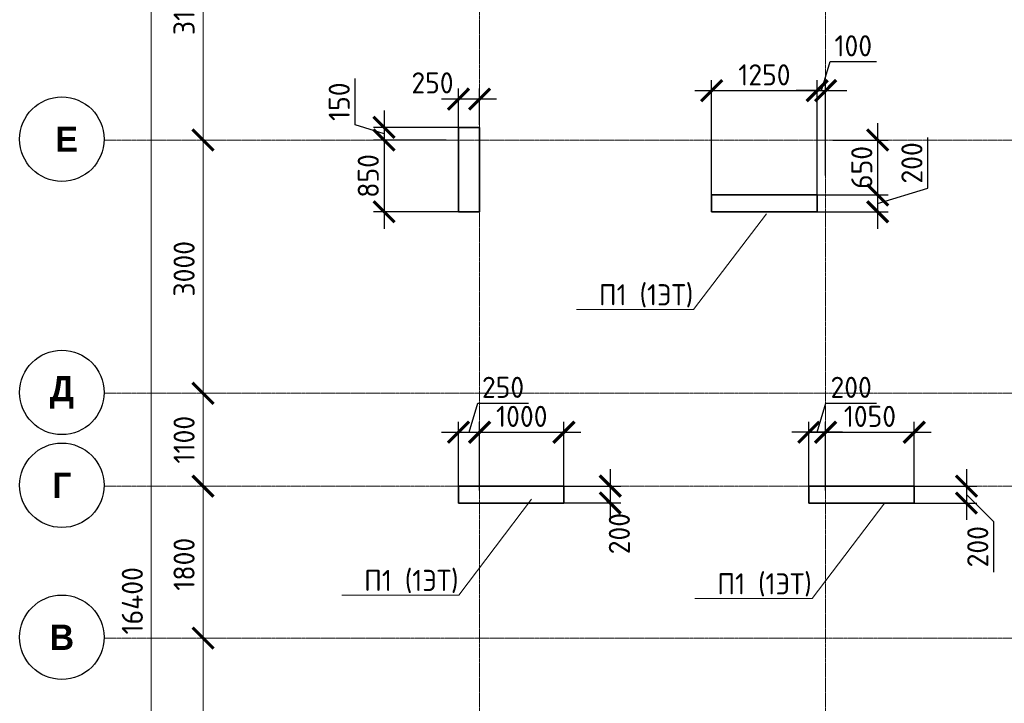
# Model space of a CAD drawing. Header units: millimetres. Extents: x 263826 to 1718326, y -423071 to 70137.
# Tile 209 of 256: x 422158 to 433825, y -37750 to -29653. Entities that reach past the tile are written whole.
import ezdxf
from ezdxf import colors
from ezdxf.entities.mleader import LeaderData, LeaderLine
from ezdxf.math import Vec2, Vec3

# ---------------------------------------------------------------- set-up
doc = ezdxf.new("R2010")
doc.units = ezdxf.units.MM
doc.linetypes.add('______5', pattern=[1100, 800, -100, 100, -100])
doc.linetypes.add('осевая', pattern=[50.8, 31.75, -6.35, 6.35, -6.35])
doc.layers.add('Колонна_ бетон', color=7, linetype='Continuous', lineweight=50, true_color=0xb4b496)
for name, color, linetype, lineweight in [('Оси', 40, '______5', 18), ('подоснова', 151, 'Continuous', 5), ('размер', 1, 'Continuous', 25), ('РАЗМЕРЫ', 1, 'Continuous', 9)]:
    doc.layers.add(name, color=color, linetype=linetype, lineweight=lineweight)
doc.styles.add('Century Gothic', font='GOTHIC.TTF')
doc.styles.add('GOST-2.304_Type-B', font='GOST_Common.ttf')
doc.dimstyles.new('СПДС', dxfattribs={"dimscale": 100, "dimtxt": 2.5, "dimasz": 2.5, "dimexe": 1.25, "dimexo": 0, "dimtad": 1, "dimdec": 0, "dimtxsty": 'GOST-2.304_Type-B', "dimblk": 'ARCHTICK', "dimcen": 2.5, "dimdle": 2, "dimadec": 0, "dimazin": 2, "dimtfac": 0.75, "dimtdec": 0, "dimtmove": 1, "dimatfit": 3, "dimfxl": 1, "dimtolj": 1, "dimarcsym": 1})

# ---------------------------------------------------------------- blocks, each defined once
blk = doc.blocks.new('_ArchTick')
at = {"color": 0, "linetype": 'ByBlock', "const_width": 0.15}
blk.add_lwpolyline([(-0.5, -0.5), (0.5, 0.5)], dxfattribs=at)
blk = doc.blocks.new('*D1736')
at = {"color": 0, "lineweight": -2, "transparency": 16777216}
for p, q in [((979756, -14893), (979756, 1907)), ((979756, 1707), (979881, 1707)), ((979756, -14693), (979881, -14693))]:
    blk.add_line(p, q, dxfattribs=at)
at = {"layer": 'DEFPOINTS', "color": 0, "transparency": 16777216}
for p in [(979756, 1707), (979756, 1707), (979756, -14693)]:
    blk.add_point(p, dxfattribs=at)
at = {"color": 0, "lineweight": -2, "transparency": 16777216, "xscale": 250, "yscale": 250, "zscale": 250}
for p, rotation in [((979756, 1707), 90), ((979756, -14693), 270)]:
    blk.add_blockref('_ArchTick', p, dxfattribs=dict(at, rotation=rotation))
at = {"color": 0, "transparency": 16777216, "insert": (979531, -6851), "char_height": 250, "width": 104166.67, "attachment_point": 5, "rotation": 90, "style": 'GOST-2.304_Type-B'}
blk.add_mtext('\\A1;16400', dxfattribs=at)
blk = doc.blocks.new('NSY101')
at = {"color": 0, "linetype": 'ByBlock', "lineweight": -2}
blk.add_circle((0, 0), 50, dxfattribs=at)
blk = doc.blocks.new('СЛОЖНЫЙ_ОБЪЕКТ_25')
at = {"layer": 'Оси', "color": 16, "linetype": 'Continuous', "lineweight": 25, "transparency": 33554687, "xscale": 9.999999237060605, "yscale": 9.999999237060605, "zscale": 9.999999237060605}
blk.add_blockref('NSY101', (-12319, -12597), dxfattribs=at)
at = {"layer": 'Оси', "color": 16, "linetype": 'Continuous', "lineweight": 25, "transparency": 33554687, "insert": (-12319, -12597), "char_height": 300, "width": 390, "attachment_point": 5, "style": 'Century Gothic'}
blk.add_mtext('\\A1;{\\fCentury Gothic|i0|b1;\\H300.000000;\\W1.000000;\\C16;В}\\P', dxfattribs=at)
blk = doc.blocks.new('СЛОЖНЫЙ_ОБЪЕКТ_26')
at = {"layer": 'Оси', "color": 16, "linetype": 'Continuous', "lineweight": 25, "transparency": 33554687, "xscale": 9.999999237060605, "yscale": 9.999999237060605, "zscale": 9.999999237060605}
blk.add_blockref('NSY101', (-12319, -10797), dxfattribs=at)
at = {"layer": 'Оси', "color": 16, "linetype": 'Continuous', "lineweight": 25, "transparency": 33554687, "insert": (-12319, -10797), "char_height": 300, "width": 345, "attachment_point": 5, "style": 'Century Gothic'}
blk.add_mtext('\\A1;{\\fCentury Gothic|i0|b1;\\H300.000000;\\W1.000000;\\C16;Г}\\P', dxfattribs=at)
blk = doc.blocks.new('СЛОЖНЫЙ_ОБЪЕКТ_27')
at = {"layer": 'Оси', "color": 16, "linetype": 'Continuous', "lineweight": 25, "transparency": 33554687, "xscale": 9.999999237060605, "yscale": 9.999999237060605, "zscale": 9.999999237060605}
blk.add_blockref('NSY101', (-12319, -9697), dxfattribs=at)
at = {"layer": 'Оси', "color": 16, "linetype": 'Continuous', "lineweight": 25, "transparency": 33554687, "insert": (-12319, -9697), "char_height": 300, "width": 470, "attachment_point": 5, "style": 'Century Gothic'}
blk.add_mtext('\\A1;{\\fCentury Gothic|i0|b1;\\H300.000000;\\W1.000000;\\C16;Д}\\P', dxfattribs=at)
blk = doc.blocks.new('СЛОЖНЫЙ_ОБЪЕКТ_62')
at = {"layer": 'Оси', "color": 16, "linetype": 'Continuous', "lineweight": 25, "transparency": 33554687, "xscale": 9.999999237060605, "yscale": 9.999999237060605, "zscale": 9.999999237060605}
blk.add_blockref('NSY101', (-12319, -6697), dxfattribs=at)
at = {"layer": 'Оси', "color": 16, "linetype": 'Continuous', "lineweight": 25, "transparency": 33554687, "insert": (-12319, -6697), "char_height": 300, "width": 480, "attachment_point": 5, "style": 'Century Gothic'}
blk.add_mtext('\\A1;{\\fCentury Gothic|i0|b1;\\H300.000000;\\W1.000000;\\C16; Е}\\P', dxfattribs=at)
blk = doc.blocks.new('*D1718')
at = {"color": 0, "lineweight": -2, "transparency": 16777216}
for p, q in [((980369, -9993), (980369, -7093)), ((980369, -7293), (980494, -7293)), ((980369, -9793), (980494, -9793))]:
    blk.add_line(p, q, dxfattribs=at)
at = {"layer": 'DEFPOINTS', "color": 0, "transparency": 16777216}
for p in [(980369, -7293), (980369, -7293), (980369, -9793)]:
    blk.add_point(p, dxfattribs=at)
at = {"color": 0, "lineweight": -2, "transparency": 16777216, "xscale": 250, "yscale": 250, "zscale": 250}
for p, rotation in [((980369, -7293), 90), ((980369, -9793), 270)]:
    blk.add_blockref('_ArchTick', p, dxfattribs=dict(at, rotation=rotation))
at = {"color": 0, "transparency": 16777216, "insert": (980144, -8568), "char_height": 250, "width": 83333.33, "attachment_point": 5, "rotation": 90, "style": 'GOST-2.304_Type-B'}
blk.add_mtext('\\A1;2500', dxfattribs=at)
blk = doc.blocks.new('*D1719')
at = {"color": 0, "lineweight": -2, "transparency": 16777216}
for p, q in [((980369, -7493), (980369, -5293)), ((980369, -5493), (980494, -5493)), ((980369, -7293), (980494, -7293))]:
    blk.add_line(p, q, dxfattribs=at)
at = {"layer": 'DEFPOINTS', "color": 0, "transparency": 16777216}
for p in [(980369, -5493), (980369, -5493), (980369, -7293)]:
    blk.add_point(p, dxfattribs=at)
at = {"color": 0, "lineweight": -2, "transparency": 16777216, "xscale": 250, "yscale": 250, "zscale": 250}
for p, rotation in [((980369, -5493), 90), ((980369, -7293), 270)]:
    blk.add_blockref('_ArchTick', p, dxfattribs=dict(at, rotation=rotation))
at = {"color": 0, "transparency": 16777216, "insert": (980144, -6418), "char_height": 250, "width": 83333.33, "attachment_point": 5, "rotation": 90, "style": 'GOST-2.304_Type-B'}
blk.add_mtext('\\A1;1800', dxfattribs=at)
blk = doc.blocks.new('*D1720')
at = {"color": 0, "lineweight": -2, "transparency": 16777216}
for p, q in [((980369, -5693), (980369, -4193)), ((980369, -4393), (980494, -4393)), ((980369, -5493), (980494, -5493))]:
    blk.add_line(p, q, dxfattribs=at)
at = {"layer": 'DEFPOINTS', "color": 0, "transparency": 16777216}
for p in [(980369, -4393), (980369, -4393), (980369, -5493)]:
    blk.add_point(p, dxfattribs=at)
at = {"color": 0, "lineweight": -2, "transparency": 16777216, "xscale": 250, "yscale": 250, "zscale": 250}
for p, rotation in [((980369, -4393), 90), ((980369, -5493), 270)]:
    blk.add_blockref('_ArchTick', p, dxfattribs=dict(at, rotation=rotation))
at = {"color": 0, "transparency": 16777216, "insert": (980144, -4943), "char_height": 250, "width": 83333.33, "attachment_point": 5, "rotation": 90, "style": 'GOST-2.304_Type-B'}
blk.add_mtext('\\A1;1100', dxfattribs=at)
blk = doc.blocks.new('*D1721')
at = {"color": 0, "lineweight": -2, "transparency": 16777216}
for p, q in [((980369, -4593), (980369, -1193)), ((980369, -1393), (980494, -1393)), ((980369, -4393), (980494, -4393))]:
    blk.add_line(p, q, dxfattribs=at)
at = {"layer": 'DEFPOINTS', "color": 0, "transparency": 16777216}
for p in [(980369, -1393), (980369, -1393), (980369, -4393)]:
    blk.add_point(p, dxfattribs=at)
at = {"color": 0, "lineweight": -2, "transparency": 16777216, "xscale": 250, "yscale": 250, "zscale": 250}
for p, rotation in [((980369, -1393), 90), ((980369, -4393), 270)]:
    blk.add_blockref('_ArchTick', p, dxfattribs=dict(at, rotation=rotation))
at = {"color": 0, "transparency": 16777216, "insert": (980144, -2918), "char_height": 250, "width": 83333.33, "attachment_point": 5, "rotation": 90, "style": 'GOST-2.304_Type-B'}
blk.add_mtext('\\A1;3000', dxfattribs=at)
blk = doc.blocks.new('*D1722')
at = {"color": 0, "lineweight": -2, "transparency": 16777216}
for p, q in [((980369, -1593), (980369, 1907)), ((979945, 1707), (980494, 1707)), ((980369, -1393), (980494, -1393))]:
    blk.add_line(p, q, dxfattribs=at)
at = {"layer": 'DEFPOINTS', "color": 0, "transparency": 16777216}
for p in [(979945, 1707), (980369, 1707), (980369, -1393)]:
    blk.add_point(p, dxfattribs=at)
at = {"color": 0, "lineweight": -2, "transparency": 16777216, "xscale": 250, "yscale": 250, "zscale": 250}
for p, rotation in [((980369, 1707), 90), ((980369, -1393), 270)]:
    blk.add_blockref('_ArchTick', p, dxfattribs=dict(at, rotation=rotation))
at = {"color": 0, "transparency": 16777216, "insert": (980144, 157), "char_height": 250, "width": 83333.33, "attachment_point": 5, "rotation": 90, "style": 'GOST-2.304_Type-B'}
blk.add_mtext('\\A1;3100', dxfattribs=at)
blk = doc.blocks.new('*D114')
at = {"layer": 'DEFPOINTS', "color": 0, "lineweight": 0, "transparency": 16777216}
for p in [(427357, -30928, 360), (426475, -31078), (427211, -31078)]:
    blk.add_point(p, dxfattribs=at)
at = {"layer": 'РАЗМЕРЫ', "color": 0, "lineweight": -2, "transparency": 16777216}
for p, q in [((426132, -30899), (426132, -30349)), ((426475, -30728), (426475, -31278)), ((426475, -31003), (426132, -30899)), ((427357, -30928), (426350, -30928)), ((427211, -31078), (426350, -31078))]:
    blk.add_line(p, q, dxfattribs=at)
at = {"layer": 'РАЗМЕРЫ', "color": 0, "lineweight": -2, "transparency": 16777216, "xscale": 250, "yscale": 250, "zscale": 250}
for p, rotation in [((426475, -30928), 90), ((426475, -31078), 270)]:
    blk.add_blockref('_ArchTick', p, dxfattribs=dict(at, rotation=rotation))
at = {"layer": 'РАЗМЕРЫ', "color": 0, "lineweight": 0, "transparency": 16777216, "insert": (425944, -30624), "char_height": 250, "attachment_point": 5, "rotation": 90, "style": 'GOST-2.304_Type-B'}
blk.add_mtext('\\A1;150', dxfattribs=at)
blk = doc.blocks.new('*D115')
at = {"layer": 'DEFPOINTS', "color": 0, "lineweight": 0, "transparency": 16777216}
for p in [(426967, -31078), (426475, -31928), (427357, -31928, 360)]:
    blk.add_point(p, dxfattribs=at)
at = {"layer": 'РАЗМЕРЫ', "color": 0, "lineweight": -2, "transparency": 16777216}
for p, q in [((426475, -30878), (426475, -32128)), ((426967, -31078), (426350, -31078)), ((427357, -31928), (426350, -31928))]:
    blk.add_line(p, q, dxfattribs=at)
at = {"layer": 'РАЗМЕРЫ', "color": 0, "lineweight": -2, "transparency": 16777216, "xscale": 250, "yscale": 250, "zscale": 250}
for p, rotation in [((426475, -31078), 90), ((426475, -31928), 270)]:
    blk.add_blockref('_ArchTick', p, dxfattribs=dict(at, rotation=rotation))
at = {"layer": 'РАЗМЕРЫ', "color": 0, "lineweight": 0, "transparency": 16777216, "insert": (426288, -31503), "char_height": 250, "attachment_point": 5, "rotation": 90, "style": 'GOST-2.304_Type-B'}
blk.add_mtext('\\A1;850', dxfattribs=at)
blk = doc.blocks.new('*D116')
at = {"layer": 'DEFPOINTS', "color": 0, "lineweight": 0, "transparency": 16777216}
for p in [(431607, -30493), (430357, -31778), (431607, -31778)]:
    blk.add_point(p, dxfattribs=at)
at = {"layer": 'РАЗМЕРЫ', "color": 0, "lineweight": -2, "transparency": 16777216}
for p, q in [((430357, -31778), (430357, -30368)), ((431607, -31778), (431607, -30368)), ((430157, -30493), (431807, -30493))]:
    blk.add_line(p, q, dxfattribs=at)
at = {"layer": 'РАЗМЕРЫ', "color": 0, "lineweight": -2, "transparency": 16777216, "xscale": 250, "yscale": 250, "zscale": 250, "rotation": 180}
blk.add_blockref('_ArchTick', (430357, -30493), dxfattribs=at)
at = {"layer": 'РАЗМЕРЫ', "color": 0, "lineweight": -2, "transparency": 16777216, "xscale": 250, "yscale": 250, "zscale": 250}
blk.add_blockref('_ArchTick', (431607, -30493), dxfattribs=at)
at = {"layer": 'РАЗМЕРЫ', "color": 0, "lineweight": 0, "transparency": 16777216, "insert": (430982, -30306), "char_height": 250, "attachment_point": 5, "style": 'GOST-2.304_Type-B'}
blk.add_mtext('\\A1;1250', dxfattribs=at)
blk = doc.blocks.new('*D117')
at = {"layer": 'DEFPOINTS', "color": 0, "lineweight": 0, "transparency": 16777216}
for p in [(431707, -30493), (431607, -31499), (431707, -31499)]:
    blk.add_point(p, dxfattribs=at)
at = {"layer": 'РАЗМЕРЫ', "color": 0, "lineweight": -2, "transparency": 16777216}
for p, q in [((431657, -30493), (431760, -30149)), ((431760, -30149), (432310, -30149)), ((431607, -31499), (431607, -30368)), ((431707, -31499), (431707, -30368)), ((431607, -30493), (431357, -30493)), ((431607, -30493), (431707, -30493)), ((431707, -30493), (431957, -30493))]:
    blk.add_line(p, q, dxfattribs=at)
at = {"layer": 'РАЗМЕРЫ', "color": 0, "lineweight": -2, "transparency": 16777216, "xscale": 250, "yscale": 250, "zscale": 250}
blk.add_blockref('_ArchTick', (431607, -30493), dxfattribs=at)
at = {"layer": 'РАЗМЕРЫ', "color": 0, "lineweight": -2, "transparency": 16777216, "xscale": 250, "yscale": 250, "zscale": 250, "rotation": 180}
blk.add_blockref('_ArchTick', (431707, -30493), dxfattribs=at)
at = {"layer": 'РАЗМЕРЫ', "color": 0, "lineweight": 0, "transparency": 16777216, "insert": (432035, -29962), "char_height": 250, "attachment_point": 5, "style": 'GOST-2.304_Type-B'}
blk.add_mtext('\\A1;100', dxfattribs=at)
blk = doc.blocks.new('*D118')
at = {"layer": 'DEFPOINTS', "color": 0, "lineweight": 0, "transparency": 16777216}
for p in [(431793, -31078, -560), (431607, -31728, -200), (432324, -31728)]:
    blk.add_point(p, dxfattribs=at)
at = {"layer": 'РАЗМЕРЫ', "color": 0, "lineweight": -2, "transparency": 16777216}
for p, q in [((432324, -30878), (432324, -31928)), ((431793, -31078), (432449, -31078)), ((431607, -31728), (432449, -31728))]:
    blk.add_line(p, q, dxfattribs=at)
at = {"layer": 'РАЗМЕРЫ', "color": 0, "lineweight": -2, "transparency": 16777216, "xscale": 250, "yscale": 250, "zscale": 250}
for p, rotation in [((432324, -31078), 90), ((432324, -31728), 270)]:
    blk.add_blockref('_ArchTick', p, dxfattribs=dict(at, rotation=rotation))
at = {"layer": 'РАЗМЕРЫ', "color": 0, "lineweight": 0, "transparency": 16777216, "insert": (432136, -31403), "char_height": 250, "attachment_point": 5, "rotation": 90, "style": 'GOST-2.304_Type-B'}
blk.add_mtext('\\A1;650', dxfattribs=at)
blk = doc.blocks.new('*D119')
at = {"layer": 'DEFPOINTS', "color": 0, "lineweight": 0, "transparency": 16777216}
for p in [(431879, -31728), (431566, -31928, -200), (432324, -31928)]:
    blk.add_point(p, dxfattribs=at)
at = {"layer": 'РАЗМЕРЫ', "color": 0, "lineweight": -2, "transparency": 16777216}
for p, q in [((432918, -31649), (432918, -31049)), ((432324, -31528), (432324, -32128)), ((431879, -31728), (432449, -31728)), ((432324, -31828), (432918, -31649)), ((431566, -31928), (432449, -31928))]:
    blk.add_line(p, q, dxfattribs=at)
at = {"layer": 'РАЗМЕРЫ', "color": 0, "lineweight": -2, "transparency": 16777216, "xscale": 250, "yscale": 250, "zscale": 250}
for p, rotation in [((432324, -31728), 90), ((432324, -31928), 270)]:
    blk.add_blockref('_ArchTick', p, dxfattribs=dict(at, rotation=rotation))
at = {"layer": 'РАЗМЕРЫ', "color": 0, "lineweight": 0, "transparency": 16777216, "insert": (432730, -31349), "char_height": 250, "attachment_point": 5, "rotation": 90, "style": 'GOST-2.304_Type-B'}
blk.add_mtext('\\A1;200', dxfattribs=at)
blk = doc.blocks.new('*D126')
at = {"layer": 'DEFPOINTS', "color": 0, "lineweight": 0, "transparency": 16777216}
for p in [(427607, -34539), (427357, -35228), (427607, -35228)]:
    blk.add_point(p, dxfattribs=at)
at = {"layer": 'РАЗМЕРЫ', "color": 0, "lineweight": -2, "transparency": 16777216}
for p, q in [((427482, -34539), (427585, -34195)), ((427585, -34195), (428185, -34195)), ((427357, -35228), (427357, -34414)), ((427607, -35228), (427607, -34414)), ((427157, -34539), (427807, -34539))]:
    blk.add_line(p, q, dxfattribs=at)
at = {"layer": 'РАЗМЕРЫ', "color": 0, "lineweight": -2, "transparency": 16777216, "xscale": 250, "yscale": 250, "zscale": 250, "rotation": 180}
blk.add_blockref('_ArchTick', (427357, -34539), dxfattribs=at)
at = {"layer": 'РАЗМЕРЫ', "color": 0, "lineweight": -2, "transparency": 16777216, "xscale": 250, "yscale": 250, "zscale": 250}
blk.add_blockref('_ArchTick', (427607, -34539), dxfattribs=at)
at = {"layer": 'РАЗМЕРЫ', "color": 0, "lineweight": 0, "transparency": 16777216, "insert": (427885, -34007), "char_height": 250, "attachment_point": 5, "style": 'GOST-2.304_Type-B'}
blk.add_mtext('\\A1;250', dxfattribs=at)
blk = doc.blocks.new('*D127')
at = {"layer": 'DEFPOINTS', "color": 0, "lineweight": 0, "transparency": 16777216}
for p in [(428607, -34539), (427607, -35228), (428607, -35228)]:
    blk.add_point(p, dxfattribs=at)
at = {"layer": 'РАЗМЕРЫ', "color": 0, "lineweight": -2, "transparency": 16777216}
for p, q in [((427607, -35228), (427607, -34414)), ((428607, -35228), (428607, -34414)), ((427407, -34539), (428807, -34539))]:
    blk.add_line(p, q, dxfattribs=at)
at = {"layer": 'РАЗМЕРЫ', "color": 0, "lineweight": -2, "transparency": 16777216, "xscale": 250, "yscale": 250, "zscale": 250, "rotation": 180}
blk.add_blockref('_ArchTick', (427607, -34539), dxfattribs=at)
at = {"layer": 'РАЗМЕРЫ', "color": 0, "lineweight": -2, "transparency": 16777216, "xscale": 250, "yscale": 250, "zscale": 250}
blk.add_blockref('_ArchTick', (428607, -34539), dxfattribs=at)
at = {"layer": 'РАЗМЕРЫ', "color": 0, "lineweight": 0, "transparency": 16777216, "insert": (428107, -34351), "char_height": 250, "attachment_point": 5, "style": 'GOST-2.304_Type-B'}
blk.add_mtext('\\A1;1000', dxfattribs=at)
blk = doc.blocks.new('*D128')
at = {"layer": 'DEFPOINTS', "color": 0, "lineweight": 0, "transparency": 16777216}
for p in [(431507, -34539), (431507, -35228), (431707, -35228)]:
    blk.add_point(p, dxfattribs=at)
at = {"layer": 'РАЗМЕРЫ', "color": 0, "lineweight": -2, "transparency": 16777216}
for p, q in [((431607, -34539), (431710, -34195)), ((431710, -34195), (432310, -34195)), ((431507, -35228), (431507, -34414)), ((431707, -35228), (431707, -34414)), ((431907, -34539), (431307, -34539))]:
    blk.add_line(p, q, dxfattribs=at)
at = {"layer": 'РАЗМЕРЫ', "color": 0, "lineweight": -2, "transparency": 16777216, "xscale": 250, "yscale": 250, "zscale": 250, "rotation": 180}
blk.add_blockref('_ArchTick', (431507, -34539), dxfattribs=at)
at = {"layer": 'РАЗМЕРЫ', "color": 0, "lineweight": -2, "transparency": 16777216, "xscale": 250, "yscale": 250, "zscale": 250}
blk.add_blockref('_ArchTick', (431707, -34539), dxfattribs=at)
at = {"layer": 'РАЗМЕРЫ', "color": 0, "lineweight": 0, "transparency": 16777216, "insert": (432010, -34007), "char_height": 250, "attachment_point": 5, "style": 'GOST-2.304_Type-B'}
blk.add_mtext('\\A1;200', dxfattribs=at)
blk = doc.blocks.new('*D129')
at = {"layer": 'DEFPOINTS', "color": 0, "lineweight": 0, "transparency": 16777216}
for p in [(432757, -34539), (431707, -35096), (432757, -35228, -360)]:
    blk.add_point(p, dxfattribs=at)
at = {"layer": 'РАЗМЕРЫ', "color": 0, "lineweight": -2, "transparency": 16777216}
for p, q in [((431707, -35096), (431707, -34414)), ((432757, -35228), (432757, -34414)), ((431507, -34539), (432957, -34539))]:
    blk.add_line(p, q, dxfattribs=at)
at = {"layer": 'РАЗМЕРЫ', "color": 0, "lineweight": -2, "transparency": 16777216, "xscale": 250, "yscale": 250, "zscale": 250, "rotation": 180}
blk.add_blockref('_ArchTick', (431707, -34539), dxfattribs=at)
at = {"layer": 'РАЗМЕРЫ', "color": 0, "lineweight": -2, "transparency": 16777216, "xscale": 250, "yscale": 250, "zscale": 250}
blk.add_blockref('_ArchTick', (432757, -34539), dxfattribs=at)
at = {"layer": 'РАЗМЕРЫ', "color": 0, "lineweight": 0, "transparency": 16777216, "insert": (432232, -34351), "char_height": 250, "attachment_point": 5, "style": 'GOST-2.304_Type-B'}
blk.add_mtext('\\A1;1050', dxfattribs=at)
blk = doc.blocks.new('*D130')
at = {"layer": 'DEFPOINTS', "color": 0, "lineweight": 0, "transparency": 16777216}
for p in [(432757, -35178), (432757, -35378), (433376, -35378)]:
    blk.add_point(p, dxfattribs=at)
at = {"layer": 'РАЗМЕРЫ', "color": 0, "lineweight": -2, "transparency": 16777216}
for p, q in [((433376, -34978), (433376, -35578)), ((432757, -35178), (433501, -35178)), ((433376, -35278), (433697, -35595)), ((432757, -35378), (433501, -35378)), ((433697, -35595), (433697, -36195))]:
    blk.add_line(p, q, dxfattribs=at)
at = {"layer": 'РАЗМЕРЫ', "color": 0, "lineweight": -2, "transparency": 16777216, "xscale": 250, "yscale": 250, "zscale": 250}
for p, rotation in [((433376, -35178), 90), ((433376, -35378), 270)]:
    blk.add_blockref('_ArchTick', p, dxfattribs=dict(at, rotation=rotation))
at = {"layer": 'РАЗМЕРЫ', "color": 0, "lineweight": 0, "transparency": 16777216, "insert": (433510, -35895), "char_height": 250, "attachment_point": 5, "rotation": 90, "style": 'GOST-2.304_Type-B'}
blk.add_mtext('\\A1;200', dxfattribs=at)
blk = doc.blocks.new('*D131')
at = {"layer": 'DEFPOINTS', "color": 0, "lineweight": 0, "transparency": 16777216}
for p in [(428542, -35177, -360), (428607, -35377, -360), (429155, -35377)]:
    blk.add_point(p, dxfattribs=at)
at = {"layer": 'РАЗМЕРЫ', "color": 0, "lineweight": -2, "transparency": 16777216}
for p, q in [((429155, -34977), (429155, -35577)), ((428542, -35177), (429280, -35177)), ((428607, -35377), (429280, -35377))]:
    blk.add_line(p, q, dxfattribs=at)
at = {"layer": 'РАЗМЕРЫ', "color": 0, "lineweight": -2, "transparency": 16777216, "xscale": 250, "yscale": 250, "zscale": 250}
for p, rotation in [((429155, -35177), 90), ((429155, -35377), 270)]:
    blk.add_blockref('_ArchTick', p, dxfattribs=dict(at, rotation=rotation))
at = {"layer": 'РАЗМЕРЫ', "color": 0, "lineweight": 0, "transparency": 16777216, "insert": (429263, -35740), "char_height": 250, "attachment_point": 5, "rotation": 90, "style": 'GOST-2.304_Type-B'}
blk.add_mtext('\\A1;200', dxfattribs=at)
blk = doc.blocks.new('*D179')
at = {"layer": 'DEFPOINTS', "color": 0, "transparency": 16777216}
for p in [(427357, -30593), (427607, -30896), (427357, -30978, -200)]:
    blk.add_point(p, dxfattribs=at)
at = {"layer": 'размер', "color": 0, "lineweight": -2, "transparency": 16777216}
for p, q in [((427357, -30978), (427357, -30468)), ((427607, -30896), (427607, -30468)), ((427807, -30593), (427157, -30593))]:
    blk.add_line(p, q, dxfattribs=at)
at = {"layer": 'размер', "color": 0, "lineweight": -2, "transparency": 16777216, "xscale": 250, "yscale": 250, "zscale": 250, "rotation": 180}
blk.add_blockref('_ArchTick', (427357, -30593), dxfattribs=at)
at = {"layer": 'размер', "color": 0, "lineweight": -2, "transparency": 16777216, "xscale": 250, "yscale": 250, "zscale": 250}
blk.add_blockref('_ArchTick', (427607, -30593), dxfattribs=at)
at = {"layer": 'размер', "color": 0, "transparency": 16777216, "insert": (427049, -30401), "char_height": 250, "attachment_point": 5, "style": 'GOST-2.304_Type-B'}
blk.add_mtext('\\A1;250', dxfattribs=at)
blk = doc.blocks.new('_None')
blk = doc.blocks.new('оси2')
at = {"layer": 'Оси', "color": 16, "linetype": 'осевая', "lineweight": 0, "ltscale": 0.5, "transparency": 33554687}
for p, q in [((983645.5, 5465.4), (983645.8, -20755.1)), ((987745.5, 5465.4), (987745.5, -20739.3)), ((979200, -1392.9), (1032582.1, -1392.9)), ((979200, -4392.9), (1032582.1, -4392.9)), ((979200, -5492.9), (1032582.1, -5492.9)), ((979200, -7292.9), (1032582.1, -7292.9))]:
    blk.add_line(p, q, dxfattribs=at)
at = {"layer": 'Оси', "color": 16, "linetype": 'Continuous', "lineweight": 25, "transparency": 33554687}
for name in ['СЛОЖНЫЙ_ОБЪЕКТ_62', 'СЛОЖНЫЙ_ОБЪЕКТ_27', 'СЛОЖНЫЙ_ОБЪЕКТ_26', 'СЛОЖНЫЙ_ОБЪЕКТ_25']:
    blk.add_blockref(name, (991015, 5314), dxfattribs=at)
for base, p1, p2, picture, middle in [((979756.2, 1707.1), (979756.2, -14692.9), (979756.2, 1707.1), '*D1736', (979756.2, -6851.5)), ((980368.8, 1707.1), (980368.8, -1392.9), (979945.2, 1707.1), '*D1722', (980368.8, 157.1)), ((980368.8, -1392.9), (980368.8, -4392.9), (980368.8, -1392.9), '*D1721', (980368.8, -2918)), ((980368.8, -4392.9), (980368.8, -5492.9), (980368.8, -4392.9), '*D1720', (980368.8, -4942.9)), ((980368.8, -5492.9), (980368.8, -7292.9), (980368.8, -5492.9), '*D1719', (980368.8, -6418)), ((980368.8, -7292.9), (980368.8, -9792.9), (980368.8, -7292.9), '*D1718', (980368.8, -8568))]:
    dim = blk.add_linear_dim(base=base, p1=p1, p2=p2, angle=90, dimstyle='СПДС', override={"dimgap": 1})
    dim.commit()
    dim.dimension.update_dxf_attribs({"geometry": picture, "text_midpoint": middle, "dimtype": 160})

msp = doc.modelspace()

# ---------------------------------------------------------------- linework, layer by layer
at = {"layer": 'Колонна_ бетон', "color": 180, "linetype": 'Continuous', "lineweight": 35, "transparency": 33554687}
for p, q in [((427356.6295, -31927.56837, -7257.37226), (427356.6295, -30927.5684, -7257.37226)), ((427356.6295, -30927.5684, -7257.37226), (427606.81463, -30927.56899, -7617.37226)), ((427606.81463, -30927.5684, -7457.37226), (427606.81463, -31927.56837, -7457.37226)), ((430356.6295, -31727.56837, -7257.37226), (430356.6295, -31927.56837, -7257.37226)), ((430356.6295, -31727.56837, -7257.37226), (431606.62946, -31727.56837, -7257.37226)), ((431606.62946, -31727.56837, -7257.37226), (431606.62946, -31927.56837, -7257.37226)), ((427606.8265, -31927.56837, -7257.37226), (427356.6295, -31927.56837, -7257.37226)), ((430356.6295, -31927.56837, -7257.37226), (431606.62946, -31927.56837, -7257.37226)), ((427356.6295, -35377.56843, -7257.37226), (427356.6295, -35177.56843, -7257.37226)), ((428606.62946, -35177.56843, -7257.37226), (427356.6295, -35177.56843, -7257.37226)), ((428606.62946, -35377.56843, -7257.37226), (428606.62946, -35177.56843, -7257.37226)), ((431506.62946, -35377.56843, -7257.37226), (431506.62946, -35177.56843, -7257.37226)), ((431506.62946, -35177.56843, -7257.37226), (432756.62943, -35177.56843, -7257.37226)), ((432756.62943, -35177.56843, -7257.37226), (432756.62943, -35377.56843, -7257.37226)), ((428606.62946, -35377.56843, -7257.37226), (427356.6295, -35377.56843, -7257.37226)), ((432756.62943, -35377.56843, -7257.37226), (431506.62946, -35377.56843, -7257.37226))]:
    msp.add_line(p, q, dxfattribs=at)

# ---------------------------------------------------------------- block references
at = {"layer": 'РАЗМЕРЫ'}
msp.add_blockref('оси2', (-556038.78144, -29684.68687, -7617.37226), dxfattribs=at)

# ---------------------------------------------------------------- dimensions: what is measured, and where the dimension line sits
at = {"layer": 'размер', "color": 146, "true_color": 0x006272}
dim = msp.add_linear_dim(base=(427356.77964, -30593.31342, -7417.37226), p1=(427606.81523, -30895.68205, -7417.37226), p2=(427356.77964, -30977.5684, -7617.37226), dimstyle='СПДС', dxfattribs=at)
dim.commit()
dim.dimension.update_dxf_attribs({"geometry": '*D179', "text_midpoint": (427049.3885, -30588.66603, -7417.37226), "dimtype": 160})
at = {"layer": 'РАЗМЕРЫ', "color": 146, "lineweight": 0, "true_color": 0x006272}
for base, p1, p2, picture, middle in [((431706.63187, -30493.24714, -7057.37226), (431606.77964, -31498.74714, -7057.37226), (431706.63187, -31498.74714, -7057.37226), '*D117', (431822.33075, -29961.99714, -7057.37226)), ((431606.77964, -30493.24714, -7057.37226), (430356.78574, -31777.56947, -7057.37226), (431606.77964, -31777.56947, -7057.37226), '*D116', (430981.78269, -30305.74714, -7057.37226)), ((427606.63187, -34538.74714, -7057.37226), (427356.78574, -35227.56336, -7057.37226), (427606.63187, -35227.56909, -7057.37226), '*D126', (427647.3338, -34007.49714, -7057.37226)), ((431506.77964, -34538.74714, -7057.37226), (431706.63187, -35227.56909, -7057.37226), (431506.77964, -35227.56336, -7057.37226), '*D128', (431772.33075, -34007.49714, -7057.37226)), ((428606.77964, -34538.74714, -7057.37226), (427606.63187, -35227.56909, -7057.37226), (428606.77964, -35227.56336, -7057.37226), '*D127', (428106.70575, -34351.24714, -7057.37226)), ((432756.78574, -34538.74714, -7057.37226), (431706.63187, -35096.24714, -7057.37226), (432756.78574, -35227.56909, -7417.37226), '*D129', (432231.7088, -34351.24714, -7057.37226))]:
    dim = msp.add_linear_dim(base=base, p1=p1, p2=p2, dimstyle='СПДС', override={"dimtofl": 0}, dxfattribs=at)
    dim.commit()
    dim.dimension.update_dxf_attribs({"geometry": picture, "text_midpoint": middle})
for base, p1, p2, picture, middle in [((426475.38719, -31077.56843, -7617.37226), (427356.77964, -30927.5684, -7257.37226), (427211.32298, -31077.56843, -7617.37226), '*D114', (425944.13719, -30836.94342, -7617.37226)), ((426475.38719, -31927.56837, -7617.37226), (426966.88719, -31077.56843, -7617.37226), (427356.77964, -31927.56837, -7257.37226), '*D115', (426287.88719, -31502.5684, -7617.37226)), ((432323.84995, -31727.56837, -7057.37226), (431792.68234, -31077.56843, -7617.37226), (431606.77964, -31727.56837, -7257.37226), '*D118', (432136.34995, -31402.5684, -7057.37226)), ((432323.84995, -31927.56837, -7057.37226), (431878.84995, -31727.56837, -7057.37226), (431566.4297, -31927.56837, -7257.37226), '*D119', (432730.09995, -31586.94337, -7057.37226))]:
    dim = msp.add_linear_dim(base=base, p1=p1, p2=p2, angle=90, dimstyle='СПДС', override={"dimtofl": 0}, dxfattribs=at)
    dim.commit()
    dim.dimension.update_dxf_attribs({"geometry": picture, "text_midpoint": middle})
for base, p1, p2, picture, middle in [((429155.34995, -35377.22458, -7057.37226), (428541.84995, -35177.22458, -7417.37226), (428606.77964, -35377.22458, -7417.37226), '*D131', (429450.52101, -35739.86706, -7057.37226)), ((433375.84995, -35377.56271, -7057.37226), (432756.78574, -35177.56843, -7057.37226), (432756.78574, -35377.56271, -7057.37226), '*D130', (433697.30604, -35657.28814, -7057.37226))]:
    dim = msp.add_linear_dim(base=base, p1=p1, p2=p2, angle=90, dimstyle='СПДС', override={"dimtofl": 0}, dxfattribs=at)
    dim.commit()
    dim.dimension.update_dxf_attribs({"geometry": picture, "text_midpoint": middle, "dimtype": 160})

# ---------------------------------------------------------------- leaders
at = {"layer": 'подоснова', "color": 4, "ltscale": 0.3}
ml = msp.add_multileader_mtext('Standard', dxfattribs=at)
ml.set_content('П1 (1ЭТ)', color=4, style='GOST-2.304_Type-B')
ml.set_leader_properties(color=256, linetype='ByLayer', lineweight=15)
ml.set_arrow_properties(name='NONE')
ml.build(insert=Vec2(0, 0))
ml.multileader.update_dxf_attribs({"text_left_attachment_type": 6, "text_right_attachment_type": 6, "dogleg_length": 0.1, "arrow_head_size": 18})
ctx = ml.context
ctx.base_point, ctx.char_height, ctx.arrow_head_size, ctx.landing_gap_size, ctx.plane_origin = Vec3(429017.0237, -33085.96549), 250, 18, 20, Vec3(421162.05848, -31818.05941)
ctx.left_attachment, ctx.right_attachment, ctx.text_align_type = 6, 6, 1
notes = []
notes.append((ctx, [(1, (1, 1, 0), (430142.72976, -33085.96549), (-1, 0), 0.1, [(0, [(431004.99382, -31950.24726)], 0, [])])]))
ctx.mtext.insert, ctx.mtext.alignment, ctx.mtext.flow_direction = Vec3(429579.82673, -32785.96549), 2, 5
ml = msp.add_multileader_mtext('Standard', dxfattribs=at)
ml.set_content('П1 (1ЭТ)', color=4, style='GOST-2.304_Type-B')
ml.set_leader_properties(color=256, linetype='ByLayer', lineweight=15)
ml.set_arrow_properties(name='NONE')
ml.build(insert=Vec2(0, 0))
ml.multileader.update_dxf_attribs({"text_left_attachment_type": 6, "text_right_attachment_type": 6, "dogleg_length": 0.1, "arrow_head_size": 18})
ctx = ml.context
ctx.base_point, ctx.char_height, ctx.arrow_head_size, ctx.landing_gap_size, ctx.plane_origin = Vec3(426235.21618, -36469.20801), 250, 18, 20, Vec3(418380.25096, -35201.30193)
ctx.left_attachment, ctx.right_attachment, ctx.text_align_type = 6, 6, 1
notes.append((ctx, [(1, (1, 1, 0), (427360.92225, -36469.20801), (-1, 0), 0.1, [(0, [(428223.18631, -35333.48978)], 0, [])])]))
ctx.mtext.insert, ctx.mtext.alignment, ctx.mtext.flow_direction = Vec3(426798.01921, -36169.20801), 2, 5
ml = msp.add_multileader_mtext('Standard', dxfattribs=at)
ml.set_content('П1 (1ЭТ)', color=4, style='GOST-2.304_Type-B')
ml.set_leader_properties(color=256, linetype='ByLayer', lineweight=15)
ml.set_arrow_properties(name='NONE')
ml.build(insert=Vec2(0, 0))
ml.multileader.update_dxf_attribs({"text_left_attachment_type": 6, "text_right_attachment_type": 6, "dogleg_length": 0.1, "arrow_head_size": 18})
ctx = ml.context
ctx.base_point, ctx.char_height, ctx.arrow_head_size, ctx.landing_gap_size, ctx.plane_origin = Vec3(430420.78505, -36509.69186), 250, 18, 20, Vec3(422565.81982, -35241.78578)
ctx.left_attachment, ctx.right_attachment, ctx.text_align_type = 6, 6, 1
notes.append((ctx, [(1, (1, 1, 0), (431546.49111, -36509.69186), (-1, 0), 0.1, [(0, [(432408.75517, -35373.97364)], 0, [])])]))
ctx.mtext.insert, ctx.mtext.alignment, ctx.mtext.flow_direction = Vec3(430983.58808, -36209.69186), 2, 5
for ctx, leaders in notes:
    for number, flags, end, landing, length, lines in leaders:
        leader = LeaderData()
        leader.index, (leader.has_last_leader_line, leader.has_dogleg_vector, leader.attachment_direction) = number, flags
        leader.last_leader_point, leader.dogleg_vector, leader.dogleg_length = Vec3(end), Vec3(landing), length
        for number, points, colour, breaks in lines:
            line = LeaderLine()
            line.index, line.vertices, line.color, line.breaks = number, Vec3.list(points), colors.encode_raw_color(colour), breaks
            leader.lines.append(line)
        ctx.leaders.append(leader)

doc.saveas('drawing.dxf')
